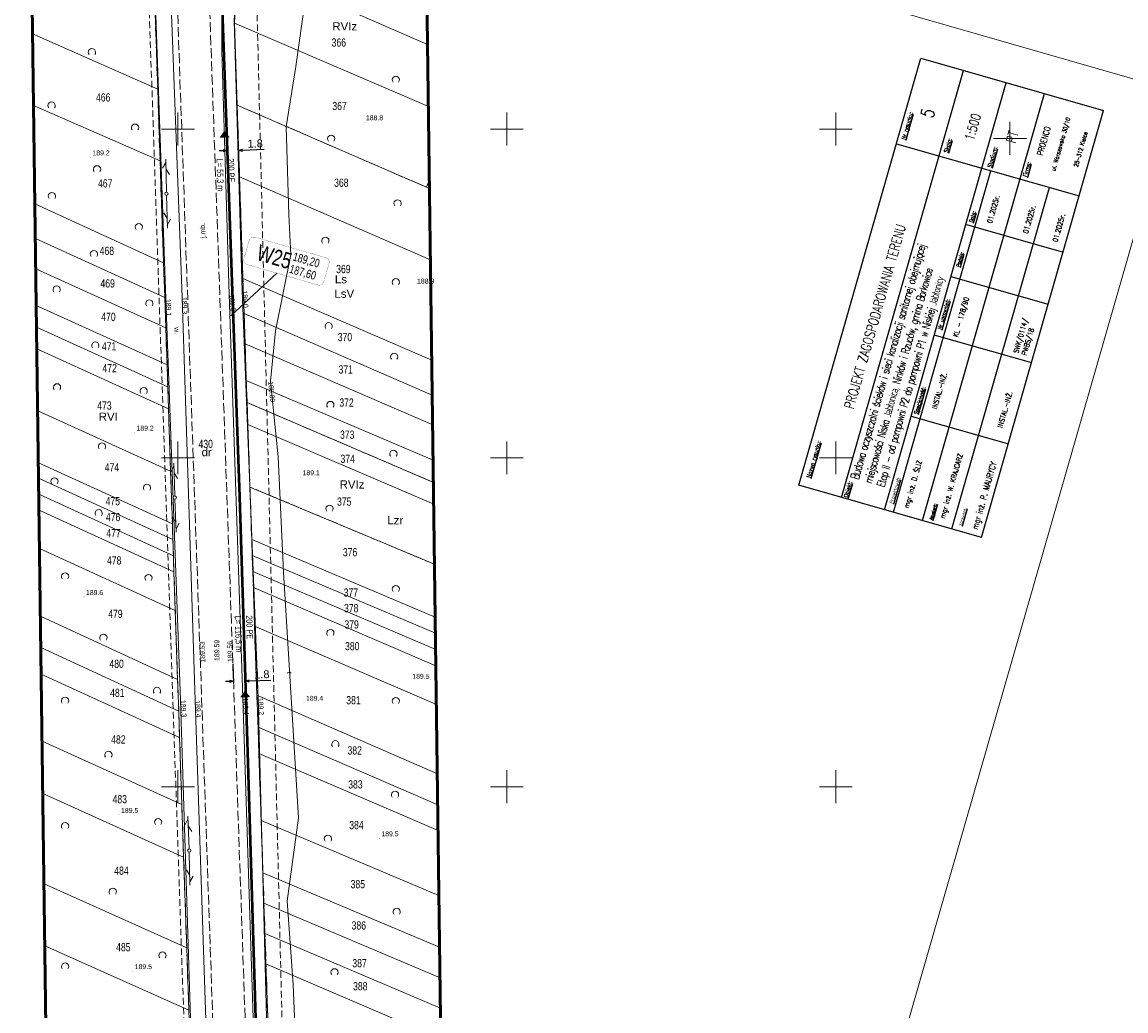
# Model space of a CAD drawing. Header units: metres. Extents: x 7482748 to 7484637, y 5684406 to 5687014.
# Tile 29 of 180: x 7483076 to 7483244, y 5685066 to 5685216. Entities that reach past the tile are written whole.
import ezdxf
from ezdxf.enums import TextEntityAlignment as Align
from ezdxf.lldxf.tags import DXFTag

# ---------------------------------------------------------------- set-up
doc = ezdxf.new("R2010")
doc.units = ezdxf.units.M
doc.header["$MEASUREMENT"] = 0
for name, pattern in [('1', [1.5, 1, -0.5]), ('KTJZ01_500', [2, 1.5, -0.5]), ('l217_500', [2, 1.5, -0.5]), ('l218_500', [1, 0.5, -0.5]), ('PTTL_500', [1.5, 1, -0.5])]:
    doc.linetypes.add(name, pattern=pattern)
for name, color, linetype, lineweight in [('.domiar', 250, 'Continuous', 9), ('.ks tłoczny', 104, 'Continuous', 50), ('_Dzialki', 7, 'Continuous', 0), ('_Dzialki_opis', 7, 'Continuous', 0), ('_Kontury', 7, 'Continuous', 0), ('_Kontury_opis', 7, 'Continuous', 0), ('_Podzial_sekcyjny_krzyze', 7, '1', 13), ('_Uzytki', 7, 'Continuous', 0), ('_Uzytki_opis', 7, 'Continuous', 0), ('_Zakres2', 7, 'Continuous', 0), ('GES__SUSM04_01P', 7, 'Continuous', 13), ('PTTL02_P', 7, 'Continuous', 13), ('RTPW01_P', 7, 'Continuous', 0), ('RTPW02_P', 7, 'Continuous', 0), ('SUPT_L_0', 30, 'Continuous', 13), ('TABELKI', 7, 'Continuous', 25)]:
    doc.layers.add(name, color=color, linetype=linetype, lineweight=lineweight)
doc.layers.add('_ramki_nieplotowane', color=7, linetype='Continuous', lineweight=0, plot=False)
doc.layers.add('GES__SUPS01_07G', color=7, linetype='Continuous', lineweight=13, true_color=0xff9100, transparency=0.25)
doc.layers.add('GES__SUPT_pT', color=7, linetype='Continuous', lineweight=13, true_color=0xff9100, transparency=0.25)
doc.layers.add('GES__SUPS01_07P', color=7, linetype='Continuous', lineweight=13, true_color=0xff9100)
doc.layers.add('GES__SUPT_pL', color=7, linetype='Continuous', lineweight=13, true_color=0xff9100)
doc.layers.add('IS_kanalizacja_sanitarna', color=7, linetype='SOLID', true_color=0x000000)
doc.layers.add('IS_Opisy_działek_Net', color=7, linetype='SOLID', true_color=0x000000)
doc.layers.add('IS_Węzeł_sieci_kanalizacyjnej_-_opisy', color=7, linetype='Continuous')
for name, color, linetype, lineweight, transparency in [('KTJZ01_O', 7, 'KTJZ01_500', 13, 0.5), ('KTJZ01_T', 7, 'Continuous', 13, 0.25), ('PTRW02_O', 7, 'Continuous', 13, 0.5), ('PTRW02_T', 7, 'Continuous', 13, 0.25), ('PTTL02_O', 7, 'PTTL_500', 13, 0.5), ('RTPW01_G', 7, 'Continuous', 13, 0.25), ('RTPW02_G', 7, 'Continuous', 13, 0.25)]:
    doc.layers.add(name, color=color, linetype=linetype, lineweight=lineweight, transparency=transparency)
doc.styles.get("Standard").update_dxf_attribs({"font": 'simplex.shx', "width": 0.75})
doc.styles.add('STYL_ARIAL', font='simplex.shx', dxfattribs={"width": 0.75, "oblique": 0.1})
doc.styles.add('Style-Arial', font='arial.ttf')
tags = doc.linetypes.add('SOLID', pattern=[10, 10, 0]).pattern_tags.tags
tags[6:7] = [DXFTag(74, 4), DXFTag(75, 0), DXFTag(340, '0'), DXFTag(46, 0.0), DXFTag(50, 0.0), DXFTag(44, 0.0), DXFTag(45, 0.0)]
tags[4:5] = [DXFTag(74, 4), DXFTag(75, 0), DXFTag(340, '0'), DXFTag(46, 0.0), DXFTag(50, 0.0), DXFTag(44, 0.0), DXFTag(45, 0.0)]
doc.dimstyles.get("Standard").update_dxf_attribs({"dimtxt": 0.18, "dimasz": 0.18, "dimexe": 0.18, "dimexo": 0.0625, "dimgap": 0.09, "dimtad": 0, "dimtih": 1, "dimtoh": 1, "dimdec": 4, "dimzin": 0, "dimdsep": 46, "dimtxsty": 'Standard', "dimcen": 0.09, "dimadec": 0, "dimazin": 0, "dimtfac": 1, "dimtdec": 4, "dimtofl": 0, "dimtmove": 0, "dimatfit": 3, "dimfxl": 0, "dimtolj": 1, "dimtzin": 0, "dimarcsym": 0})

# ---------------------------------------------------------------- blocks, each defined once
blk = doc.blocks.new('SUPS01_3')
at = {"layer": 'GES__SUPS01_07P', "linetype": 'Continuous', "lineweight": 13}
h = blk.add_hatch(color=256, dxfattribs=at)
edge = h.paths.add_edge_path()
edge.add_arc((0, 0), 0.045, 0, 360)
blk = doc.blocks.new('RTPW01')
at = {"layer": 'RTPW01_P', "linetype": 'Continuous', "lineweight": 0}
h = blk.add_hatch(color=256, dxfattribs=at)
edge = h.paths.add_edge_path()
edge.add_arc((0, 0), 0.045, 0, 360)
blk = doc.blocks.new('RTPW01_1')
at = {"layer": 'RTPW02_P', "linetype": 'Continuous', "lineweight": 0}
h = blk.add_hatch(color=256, dxfattribs=at)
edge = h.paths.add_edge_path()
edge.add_arc((0, 0), 0.045, 0, 360)
blk = doc.blocks.new('PTTL02')
at = {"layer": 'PTTL02_P', "linetype": 'Continuous', "lineweight": 13}
blk.add_arc((0, 0), 0.55, 320.48, 219.52, dxfattribs=at)
blk = doc.blocks.new('SUSM04_01_3')
at = {"layer": 'GES__SUSM04_01P', "linetype": 'Continuous', "lineweight": 13}
blk.add_circle((0, 0), 0.25, dxfattribs=at)
blk = doc.blocks.new('SUPT01_9')
at = {"layer": 'SUPT_L_0', "color": 30, "linetype": 'Continuous', "lineweight": 13}
blk.add_line((0.25, 0), (5.25, 0), dxfattribs=at)
at = {"layer": 'SUPT_L_0', "color": 30, "linetype": 'Continuous', "lineweight": 13, "flags": 128}
for points in [[(3.77, 0), (2.9, -0.5)], [(3.9, 0.5), (4.77, 0)]]:
    blk.add_lwpolyline(points, dxfattribs=at)
blk = doc.blocks.new('SUPT01_10')
at = {"layer": 'SUPT_L_0', "color": 30, "linetype": 'Continuous', "lineweight": 13}
blk.add_line((0.25, 0), (5.25, 0), dxfattribs=at)
at = {"layer": 'SUPT_L_0', "color": 30, "linetype": 'Continuous', "lineweight": 13, "flags": 128}
for points in [[(3.77, 0), (2.9, -0.5)], [(3.9, 0.5), (4.77, 0)]]:
    blk.add_lwpolyline(points, dxfattribs=at)
blk = doc.blocks.new('SUPT01_11')
at = {"layer": 'SUPT_L_0', "color": 30, "linetype": 'Continuous', "lineweight": 13}
blk.add_line((0.25, 0), (5.25, 0), dxfattribs=at)
at = {"layer": 'SUPT_L_0', "color": 30, "linetype": 'Continuous', "lineweight": 13, "flags": 128}
for points in [[(3.77, 0), (2.9, -0.5)], [(3.9, 0.5), (4.77, 0)]]:
    blk.add_lwpolyline(points, dxfattribs=at)
blk = doc.blocks.new('SUPT01_12')
at = {"layer": 'SUPT_L_0', "color": 30, "linetype": 'Continuous', "lineweight": 13}
blk.add_line((0.25, 0), (5.25, 0), dxfattribs=at)
at = {"layer": 'SUPT_L_0', "color": 30, "linetype": 'Continuous', "lineweight": 13, "flags": 128}
for points in [[(3.77, 0), (2.9, -0.5)], [(3.9, 0.5), (4.77, 0)]]:
    blk.add_lwpolyline(points, dxfattribs=at)
blk = doc.blocks.new('SUPT01_13')
at = {"layer": 'SUPT_L_0', "color": 30, "linetype": 'Continuous', "lineweight": 13}
blk.add_line((0.25, 0), (5.25, 0), dxfattribs=at)
at = {"layer": 'SUPT_L_0', "color": 30, "linetype": 'Continuous', "lineweight": 13, "flags": 128}
for points in [[(3.77, 0), (2.9, -0.5)], [(3.9, 0.5), (4.77, 0)]]:
    blk.add_lwpolyline(points, dxfattribs=at)
blk = doc.blocks.new('SUPT01_14')
at = {"layer": 'SUPT_L_0', "color": 30, "linetype": 'Continuous', "lineweight": 13}
blk.add_line((0.25, 0), (5.25, 0), dxfattribs=at)
at = {"layer": 'SUPT_L_0', "color": 30, "linetype": 'Continuous', "lineweight": 13, "flags": 128}
for points in [[(3.77, 0), (2.9, -0.5)], [(3.9, 0.5), (4.77, 0)]]:
    blk.add_lwpolyline(points, dxfattribs=at)
blk = doc.blocks.new('TerminatorOpen_0.5')
at = {"color": 0, "linetype": 'ByBlock', "lineweight": -2}
for q in [(-1, 0.25), (-1, 0), (-1, -0.25)]:
    blk.add_line((0, 0), q, dxfattribs=at)
blk = doc.blocks.new('*D511')
at = {"layer": '.domiar', "color": 0, "linetype": 'Continuous', "lineweight": -2, "transparency": 16777216}
for p, q in [((7483106.86, 5685196.7), (7483106.25, 5685196.68)), ((7483107.47, 5685196.61), (7483107.48, 5685196.43)), ((7483109.22, 5685196.67), (7483109.23, 5685196.49)), ((7483109.83, 5685196.81), (7483113.11, 5685196.92))]:
    blk.add_line(p, q, dxfattribs=at)
at = {"layer": 'Defpoints', "color": 0, "linetype": 'Continuous', "transparency": 16777216}
for p in [(7483107.46, 5685196.91), (7483109.21, 5685196.97), (7483109.22, 5685196.78)]:
    blk.add_point(p, dxfattribs=at)
at = {"layer": '.domiar', "color": 0, "linetype": 'Continuous', "lineweight": -2, "transparency": 16777216, "xscale": 0.61, "yscale": 0.61, "zscale": 0.61}
for p, rotation in [((7483107.47, 5685196.72), 1.961525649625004), ((7483109.22, 5685196.78), 181.961525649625)]:
    blk.add_blockref('TerminatorOpen_0.5', p, dxfattribs=dict(at, rotation=rotation))
at = {"layer": '.domiar', "color": 0, "linetype": 'Continuous', "transparency": 16777216, "insert": (7483111.74, 5685197.78), "char_height": 1.2, "attachment_point": 5, "rotation": 1.9615, "style": 'Style-Arial'}
blk.add_mtext('\\A1;1.8', dxfattribs=at)
blk = doc.blocks.new('*D512')
at = {"layer": '.domiar', "color": 0, "linetype": 'Continuous', "lineweight": -2, "transparency": 16777216}
for p, q in [((7483110.14, 5685118.74), (7483110.23, 5685115.79)), ((7483108.35, 5685118.68), (7483108.44, 5685115.73)), ((7483107.82, 5685116.02), (7483107.21, 5685116)), ((7483110.83, 5685116.11), (7483114.11, 5685116.21))]:
    blk.add_line(p, q, dxfattribs=at)
at = {"layer": 'Defpoints', "color": 0, "linetype": 'Continuous', "transparency": 16777216}
for p in [(7483108.34, 5685118.98), (7483110.13, 5685119.04), (7483110.22, 5685116.09)]:
    blk.add_point(p, dxfattribs=at)
at = {"layer": '.domiar', "color": 0, "linetype": 'Continuous', "lineweight": -2, "transparency": 16777216, "xscale": 0.61, "yscale": 0.61, "zscale": 0.61}
for p, rotation in [((7483108.43, 5685116.03), 1.765053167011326), ((7483110.22, 5685116.09), 181.7650531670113)]:
    blk.add_blockref('TerminatorOpen_0.5', p, dxfattribs=dict(at, rotation=rotation))
at = {"layer": '.domiar', "color": 0, "linetype": 'Continuous', "transparency": 16777216, "insert": (7483112.75, 5685117.08), "char_height": 1.2, "attachment_point": 5, "rotation": 1.7651, "style": 'Style-Arial'}
blk.add_mtext('\\A1;1.8', dxfattribs=at)

msp = doc.modelspace()

# ---------------------------------------------------------------- hatches: boundary and pattern name
at = {"layer": 'IS_kanalizacja_sanitarna', "linetype": 'Continuous', "ltscale": 0.01}
for points in [[(7483107.05625, 5685199.71767), (7483106.34115, 5685198.69242), (7483107.84026, 5685198.7441)], [(7483110.18481, 5685114.61288), (7483109.46668, 5685113.58976), (7483110.96593, 5685113.637)]]:
    msp.add_hatch(color=256, dxfattribs=at).paths.add_polyline_path(points)

# ---------------------------------------------------------------- linework, layer by layer
at = {"layer": '.ks tłoczny', "color": 111, "linetype": 'Continuous', "true_color": 0x70ffb8}
msp.add_lwpolyline([(7483111.53955, 5685245.5292), (7483106.43548, 5685226.79226), (7483107.46524, 5685196.7249), (7483109.36959, 5685144.05455), (7483110.59831, 5685103.63896), (7483111.89821, 5685061.37133), (7483113.63311, 5685012.26971), (7483114.57032, 5684988.82931), (7483102.48881, 5684987.74175)], dxfattribs=at)
at = {"layer": '_Dzialki', "color": 96, "linetype": 'Continuous', "true_color": 0x008000, "flags": 128}
for points in [[(7483109.07, 5685225.47), (7483108.57, 5685216.07)], [(7483137.95, 5685212.87), (7483109.07, 5685225.47)], [(7483096.46, 5685219.66), (7483096.92, 5685206.07)], [(7483108.57, 5685216.07), (7483108.98, 5685203.64)], [(7483138.07, 5685203.44), (7483108.57, 5685216.07)], [(7483096.92, 5685206.07), (7483077.91, 5685214.47)], [(7483096.92, 5685206.07), (7483097.28, 5685195.18)], [(7483097.28, 5685195.18), (7483078.06, 5685203.59)], [(7483109.36, 5685192.75), (7483108.98, 5685203.64)], [(7483108.98, 5685203.64), (7483138.24, 5685190.94)], [(7483097.28, 5685195.18), (7483097.81, 5685179.67)], [(7483109.87, 5685177.26), (7483109.36, 5685192.75)], [(7483138.39, 5685180.11), (7483109.36, 5685192.75)], [(7483097.81, 5685179.67), (7483078.26, 5685188.64)], [(7483098, 5685174.38), (7483078.33, 5685183.33)], [(7483097.81, 5685179.67), (7483098, 5685174.38)], [(7483098.15, 5685169.78), (7483078.39, 5685178.74)], [(7483110.05, 5685171.96), (7483109.87, 5685177.26)], [(7483138.59, 5685164.84), (7483109.87, 5685177.26)], [(7483098, 5685174.38), (7483098.15, 5685169.78)], [(7483098.34, 5685164.17), (7483078.47, 5685173.17)], [(7483110.2, 5685167.36), (7483110.05, 5685171.96)], [(7483138.66, 5685159.53), (7483110.05, 5685171.96)], [(7483098.45, 5685160.82), (7483078.51, 5685169.86)], [(7483098.15, 5685169.78), (7483098.34, 5685164.17)], [(7483098.56, 5685157.48), (7483078.55, 5685166.57)], [(7483110.39, 5685161.76), (7483110.2, 5685167.36)], [(7483138.72, 5685155.01), (7483110.2, 5685167.36)], [(7483098.34, 5685164.17), (7483098.45, 5685160.82)], [(7483098.45, 5685160.82), (7483098.56, 5685157.48)], [(7483110.5, 5685158.41), (7483110.39, 5685161.76)], [(7483138.79, 5685149.63), (7483110.39, 5685161.76)], [(7483098.56, 5685157.48), (7483098.88, 5685147.98)], [(7483110.62, 5685155.07), (7483110.5, 5685158.41)], [(7483138.84, 5685146.28), (7483110.5, 5685158.41)], [(7483098.88, 5685147.98), (7483078.68, 5685157.17)], [(7483110.94, 5685145.57), (7483110.62, 5685155.07)], [(7483138.88, 5685142.94), (7483110.62, 5685155.07)], [(7483099.15, 5685139.98), (7483078.79, 5685149.27)], [(7483098.88, 5685147.98), (7483099.15, 5685139.98)], [(7483099.24, 5685137.58), (7483078.82, 5685146.91)], [(7483111.21, 5685137.58), (7483110.94, 5685145.57)], [(7483139, 5685133.82), (7483110.94, 5685145.57)], [(7483099.31, 5685135.13), (7483078.85, 5685144.48)], [(7483099.38, 5685132.68), (7483078.88, 5685142.05)], [(7483099.15, 5685139.98), (7483099.24, 5685137.58)], [(7483099.24, 5685137.58), (7483099.31, 5685135.13)], [(7483111.29, 5685135.18), (7483111.21, 5685137.58)], [(7483139.11, 5685125.79), (7483111.21, 5685137.58)], [(7483099.6, 5685126.79), (7483078.96, 5685136.24)], [(7483099.31, 5685135.13), (7483099.38, 5685132.68)], [(7483111.37, 5685132.73), (7483111.29, 5685135.18)], [(7483139.14, 5685123.34), (7483111.29, 5685135.18)], [(7483099.38, 5685132.68), (7483099.6, 5685126.79)], [(7483111.46, 5685130.29), (7483111.37, 5685132.73)], [(7483139.18, 5685120.86), (7483111.37, 5685132.73)], [(7483111.64, 5685124.39), (7483111.46, 5685130.29)], [(7483139.21, 5685118.39), (7483111.46, 5685130.29)], [(7483099.95, 5685116.29), (7483079.1, 5685125.93)], [(7483099.6, 5685126.79), (7483099.95, 5685116.29)], [(7483112, 5685113.9), (7483111.64, 5685124.39)], [(7483139.29, 5685112.51), (7483111.64, 5685124.39)], [(7483100.12, 5685111.49), (7483079.16, 5685121.15)], [(7483100.25, 5685107.49), (7483079.22, 5685117.11)], [(7483099.95, 5685116.29), (7483100.12, 5685111.49)], [(7483112.17, 5685109.08), (7483112, 5685113.9)], [(7483139.43, 5685101.94), (7483112, 5685113.9)], [(7483100.12, 5685111.49), (7483100.25, 5685107.49)], [(7483112.3, 5685105.08), (7483112.17, 5685109.08)], [(7483139.49, 5685097.27), (7483112.17, 5685109.08)], [(7483100.25, 5685107.49), (7483100.58, 5685097.3)], [(7483100.58, 5685097.3), (7483079.35, 5685106.95)], [(7483112.64, 5685094.89), (7483112.3, 5685105.08)], [(7483139.54, 5685093.33), (7483112.3, 5685105.08)], [(7483100.86, 5685089.3), (7483079.46, 5685098.99)], [(7483100.58, 5685097.3), (7483100.86, 5685089.3)], [(7483112.91, 5685086.89), (7483112.64, 5685094.89)], [(7483139.67, 5685083.48), (7483112.64, 5685094.89)], [(7483100.86, 5685089.3), (7483101.33, 5685075.5)], [(7483113.07, 5685082.29), (7483112.91, 5685086.89)], [(7483139.78, 5685075.61), (7483112.91, 5685086.89)], [(7483101.33, 5685075.5), (7483079.64, 5685085.25)], [(7483113.22, 5685077.69), (7483113.07, 5685082.29)], [(7483139.84, 5685070.96), (7483113.07, 5685082.29)], [(7483113.38, 5685073.1), (7483113.22, 5685077.69)], [(7483139.9, 5685066.32), (7483113.22, 5685077.69)], [(7483101.65, 5685066.01), (7483079.77, 5685075.8)], [(7483101.33, 5685075.5), (7483101.65, 5685066.01)], [(7483113.69, 5685063.6), (7483113.38, 5685073.1)], [(7483139.97, 5685061.68), (7483113.38, 5685073.1)], [(7483101.65, 5685066.01), (7483102.21, 5685049.31)]]:
    msp.add_lwpolyline(points, dxfattribs=at)
at = {"layer": '_Kontury', "color": 96, "linetype": 'l217_500', "true_color": 0x008000, "flags": 128}
for points in [[(7483109.07, 5685225.47), (7483108.57, 5685216.07)], [(7483096.92, 5685206.07), (7483096.46, 5685219.66)], [(7483108.57, 5685216.07), (7483108.98, 5685203.64)], [(7483097.28, 5685195.18), (7483096.92, 5685206.07)], [(7483137.77, 5685191.15), (7483108.98, 5685203.64)], [(7483108.98, 5685203.64), (7483109.08, 5685200.82)], [(7483109.08, 5685200.82), (7483109.36, 5685192.75)], [(7483097.81, 5685179.67), (7483097.28, 5685195.18)], [(7483109.36, 5685192.75), (7483109.87, 5685177.26)], [(7483138.22, 5685192.35), (7483137.77, 5685191.15)], [(7483098, 5685174.38), (7483097.81, 5685179.67)], [(7483109.87, 5685177.26), (7483110.05, 5685171.96)], [(7483098.15, 5685169.78), (7483098, 5685174.38)], [(7483110.05, 5685171.96), (7483110.2, 5685167.36)], [(7483098.34, 5685164.17), (7483098.15, 5685169.78)], [(7483110.2, 5685167.36), (7483110.39, 5685161.76)], [(7483098.45, 5685160.82), (7483098.34, 5685164.17)], [(7483098.56, 5685157.48), (7483098.45, 5685160.82)], [(7483110.39, 5685161.76), (7483110.5, 5685158.41)], [(7483098.88, 5685147.98), (7483098.56, 5685157.48)], [(7483110.5, 5685158.41), (7483110.62, 5685155.07)], [(7483110.5, 5685158.41), (7483138.84, 5685146.28)], [(7483110.62, 5685155.07), (7483110.94, 5685145.57)], [(7483099.15, 5685139.98), (7483098.88, 5685147.98)], [(7483110.94, 5685145.57), (7483111.21, 5685137.58)], [(7483139, 5685133.82), (7483110.94, 5685145.57)], [(7483099.24, 5685137.58), (7483099.15, 5685139.98)], [(7483099.31, 5685135.13), (7483099.24, 5685137.58)], [(7483111.21, 5685137.58), (7483111.29, 5685135.18)], [(7483099.38, 5685132.68), (7483099.31, 5685135.13)], [(7483111.29, 5685135.18), (7483111.37, 5685132.73)], [(7483099.6, 5685126.79), (7483099.38, 5685132.68)], [(7483111.37, 5685132.73), (7483111.46, 5685130.29)], [(7483111.46, 5685130.29), (7483111.64, 5685124.39)], [(7483099.95, 5685116.29), (7483099.6, 5685126.79)], [(7483111.64, 5685124.39), (7483112, 5685113.9)], [(7483100.12, 5685111.49), (7483099.95, 5685116.29)], [(7483112, 5685113.9), (7483112.17, 5685109.08)], [(7483100.25, 5685107.49), (7483100.12, 5685111.49)], [(7483112.17, 5685109.08), (7483112.3, 5685105.08)], [(7483100.58, 5685097.3), (7483100.25, 5685107.49)], [(7483112.3, 5685105.08), (7483112.35, 5685103.79)], [(7483112.35, 5685103.79), (7483112.64, 5685094.89)], [(7483100.86, 5685089.3), (7483100.58, 5685097.3)], [(7483112.64, 5685094.89), (7483112.91, 5685086.89)], [(7483101.33, 5685075.5), (7483100.86, 5685089.3)], [(7483112.91, 5685086.89), (7483113.07, 5685082.29)], [(7483113.07, 5685082.29), (7483113.22, 5685077.69)], [(7483113.22, 5685077.69), (7483113.38, 5685073.1)], [(7483101.65, 5685066.01), (7483101.33, 5685075.5)], [(7483113.38, 5685073.1), (7483113.69, 5685063.6)], [(7483102.21, 5685049.31), (7483101.65, 5685066.01)]]:
    msp.add_lwpolyline(points, dxfattribs=at)
at = {"layer": '_Podzial_sekcyjny_krzyze', "linetype": 'Continuous'}
for p, q in [((7483100, 5685197.5), (7483100, 5685202.5)), ((7483150, 5685197.5), (7483150, 5685202.5)), ((7483200, 5685197.5), (7483200, 5685202.5)), ((7483226.47917, 5685196.08343), (7483226.47917, 5685201.08343)), ((7483097.5, 5685200), (7483102.5, 5685200)), ((7483147.5, 5685200), (7483152.5, 5685200)), ((7483197.5, 5685200), (7483202.5, 5685200)), ((7483223.97917, 5685198.58343), (7483228.97917, 5685198.58343)), ((7483100, 5685147.5), (7483100, 5685152.5)), ((7483150, 5685147.5), (7483150, 5685152.5)), ((7483200, 5685147.5), (7483200, 5685152.5)), ((7483097.5, 5685150), (7483102.5, 5685150)), ((7483147.5, 5685150), (7483152.5, 5685150)), ((7483197.5, 5685150), (7483202.5, 5685150)), ((7483100, 5685097.5), (7483100, 5685102.5)), ((7483150, 5685097.5), (7483150, 5685102.5)), ((7483200, 5685097.5), (7483200, 5685102.5)), ((7483097.5, 5685100), (7483102.5, 5685100)), ((7483147.5, 5685100), (7483152.5, 5685100)), ((7483197.5, 5685100), (7483202.5, 5685100))]:
    msp.add_line(p, q, dxfattribs=at)
at = {"layer": '_ramki_nieplotowane', "color": 3, "linetype": 'Continuous', "lineweight": 0, "flags": 128}
for points in [[(7482977.55, 5685284.54), (7483263.01, 5685202.51), (7483379.14, 5685606.66), (7483093.69, 5685688.69), (7482977.55, 5685284.54)], [(7482859.59, 5684916.76), (7483145.04, 5684834.73), (7483261.18, 5685238.87), (7482975.72, 5685320.9), (7482859.59, 5684916.76)]]:
    msp.add_lwpolyline(points, close=True, dxfattribs=at)
at = {"layer": '_Uzytki', "color": 96, "linetype": 'l218_500', "true_color": 0x008000, "flags": 128}
for points in [[(7483109.07, 5685225.47), (7483108.57, 5685216.07)], [(7483096.92, 5685206.07), (7483096.46, 5685219.66)], [(7483108.57, 5685216.07), (7483108.98, 5685203.64)], [(7483097.28, 5685195.18), (7483096.92, 5685206.07)], [(7483108.98, 5685203.64), (7483137.77, 5685191.15)], [(7483108.98, 5685203.64), (7483109.36, 5685192.75)], [(7483097.81, 5685179.67), (7483097.28, 5685195.18)], [(7483109.36, 5685192.75), (7483109.87, 5685177.26)], [(7483137.77, 5685191.15), (7483138.22, 5685192.35)], [(7483098, 5685174.38), (7483097.81, 5685179.67)], [(7483109.87, 5685177.26), (7483110.05, 5685171.96)], [(7483098.15, 5685169.78), (7483098, 5685174.38)], [(7483110.05, 5685171.96), (7483110.2, 5685167.36)], [(7483098.34, 5685164.17), (7483098.15, 5685169.78)], [(7483110.2, 5685167.36), (7483110.39, 5685161.76)], [(7483098.45, 5685160.82), (7483098.34, 5685164.17)], [(7483098.56, 5685157.48), (7483098.45, 5685160.82)], [(7483110.39, 5685161.76), (7483110.5, 5685158.41)], [(7483098.88, 5685147.98), (7483098.56, 5685157.48)], [(7483110.5, 5685158.41), (7483110.62, 5685155.07)], [(7483138.84, 5685146.28), (7483110.5, 5685158.41)], [(7483110.62, 5685155.07), (7483110.94, 5685145.57)], [(7483099.15, 5685139.98), (7483098.88, 5685147.98)], [(7483110.94, 5685145.57), (7483111.21, 5685137.58)], [(7483110.94, 5685145.57), (7483139, 5685133.82)], [(7483099.24, 5685137.58), (7483099.15, 5685139.98)], [(7483099.31, 5685135.13), (7483099.24, 5685137.58)], [(7483111.21, 5685137.58), (7483111.29, 5685135.18)], [(7483099.38, 5685132.68), (7483099.31, 5685135.13)], [(7483111.29, 5685135.18), (7483111.37, 5685132.73)], [(7483099.6, 5685126.79), (7483099.38, 5685132.68)], [(7483111.37, 5685132.73), (7483111.46, 5685130.29)], [(7483111.46, 5685130.29), (7483111.64, 5685124.39)], [(7483099.95, 5685116.29), (7483099.6, 5685126.79)], [(7483111.64, 5685124.39), (7483112, 5685113.9)], [(7483100.12, 5685111.49), (7483099.95, 5685116.29)], [(7483112, 5685113.9), (7483112.17, 5685109.08)], [(7483100.25, 5685107.49), (7483100.12, 5685111.49)], [(7483112.17, 5685109.08), (7483112.3, 5685105.08)], [(7483100.58, 5685097.3), (7483100.25, 5685107.49)], [(7483112.3, 5685105.08), (7483112.35, 5685103.79)], [(7483112.35, 5685103.79), (7483112.64, 5685094.89)], [(7483100.86, 5685089.3), (7483100.58, 5685097.3)], [(7483112.64, 5685094.89), (7483112.91, 5685086.89)], [(7483101.33, 5685075.5), (7483100.86, 5685089.3)], [(7483112.91, 5685086.89), (7483113.07, 5685082.29)], [(7483113.07, 5685082.29), (7483113.22, 5685077.69)], [(7483113.22, 5685077.69), (7483113.38, 5685073.1)], [(7483101.65, 5685066.01), (7483101.33, 5685075.5)], [(7483113.38, 5685073.1), (7483113.69, 5685063.6)], [(7483102.21, 5685049.31), (7483101.65, 5685066.01)]]:
    msp.add_lwpolyline(points, dxfattribs=at)
at = {"layer": '_Zakres2', "color": 250, "linetype": 'Continuous', "lineweight": 53, "flags": 128}
for points in [[(7482829.67654, 5684768.25134), (7482942.87, 5684811.32), (7482955.9, 5684816.87), (7482934.26, 5684841.74), (7482940.7, 5684859.12), (7482955.35, 5684902.48), (7482970.59, 5684932.56), (7483043.25, 5684948.38), (7483080.44, 5685025.6), (7483077.4, 5685252.91), (7483077.77, 5685257.98), (7483079.94, 5685265.4), (7483148.95, 5685430.02)], [(7483207.76, 5685405.15), (7483137.49, 5685247.19), (7483140.53, 5685019.34), (7483139.99, 5685013.26), (7483137.56, 5685005.92), (7483096.93, 5684921.54), (7483096.11, 5684919.96), (7483039.08, 5684817.62)]]:
    msp.add_lwpolyline(points, dxfattribs=at)
at = {"layer": 'GES__SUPT_pL', "linetype": 'Continuous', "lineweight": 13, "flags": 128}
msp.add_lwpolyline([(7483117.97, 5685058.87), (7483117.51, 5685069.93), (7483116.62, 5685082.61), (7483118.3, 5685095.28), (7483116.03, 5685132.64), (7483115.21, 5685150.14), (7483114.82, 5685154.18), (7483114.09, 5685161.65), (7483114.83, 5685169.3), (7483117.18, 5685180.89), (7483116.85, 5685186.95), (7483116.45, 5685200.31), (7483117.93, 5685209.52), (7483119.8, 5685222.9), (7483124.51, 5685248.86), (7483139.17, 5685286.69), (7483148.69, 5685312.88), (7483161.1, 5685348.44)], dxfattribs=at)
at = {"layer": 'IS_kanalizacja_sanitarna', "linetype": 'Continuous', "ltscale": 0.01, "const_width": 0.02}
for points in [[(7483107.05625, 5685199.71767), (7483106.34115, 5685198.69242), (7483107.84026, 5685198.7441), (7483107.05625, 5685199.71767)], [(7483110.18481, 5685114.61288), (7483109.46668, 5685113.58976), (7483110.96593, 5685113.637), (7483110.18481, 5685114.61288)]]:
    msp.add_lwpolyline(points, dxfattribs=at)
at = {"layer": 'IS_Węzeł_sieci_kanalizacyjnej_-_opisy', "color": 18, "linetype": 'SOLID', "ltscale": 0.01, "true_color": 0x000000, "const_width": 0.03}
msp.add_lwpolyline([(7483110.51627, 5685179.38893), (7483121.26948, 5685176.29301, 0.414214), (7483122.16057, 5685176.78571), (7483122.95738, 5685179.55329, 0.414214), (7483122.46468, 5685180.44439), (7483111.71148, 5685183.5403, 0.414214), (7483110.82038, 5685183.04761), (7483110.02358, 5685180.28003, 0.414214), (7483110.51627, 5685179.38893)], format="xyb", dxfattribs=at)
at = {"layer": 'IS_Węzeł_sieci_kanalizacyjnej_-_opisy', "color": 18, "linetype": 'SOLID', "ltscale": 0.01, "true_color": 0x000000}
msp.add_lwpolyline([(7483115.04282, 5685178.08571), (7483108.02555, 5685171.60193)], dxfattribs=at)
at = {"layer": 'KTJZ01_O', "linetype": 'KTJZ01_500', "lineweight": 13, "flags": 128}
for points in [[(7483221.07, 5685563.87), (7483222.18, 5685542.46), (7483221.53, 5685535.26), (7483216.87, 5685514.67), (7483204.85, 5685486.19), (7483191.59, 5685454.78), (7483151.63, 5685358.17), (7483113.66, 5685267.56), (7483106.87, 5685251.95), (7483101.26, 5685234.59), (7483099.86, 5685220.3), (7483103.41, 5685118.86), (7483107.96, 5684987.3)], [(7483113.97, 5684956.93), (7483112.85, 5684988.18), (7483108.34, 5685118.98), (7483104.76, 5685219.9), (7483106.05, 5685233.41), (7483111.87, 5685250.71), (7483118.32, 5685265.73), (7483156.33, 5685356.56), (7483196.51, 5685453.56), (7483209.55, 5685484.36), (7483221.55, 5685513.06), (7483221.82, 5685513.58), (7483222.2, 5685514.44), (7483222.44, 5685514.98)]]:
    msp.add_lwpolyline(points, dxfattribs=at)
at = {"layer": 'PTRW02_O', "linetype": 'Continuous', "lineweight": 13, "flags": 128}
msp.add_lwpolyline([(7483117.58, 5684964.42), (7483116.03, 5684999.53), (7483113.68, 5685057.2), (7483112.17, 5685113.49), (7483109.78, 5685175.41), (7483108.52, 5685216.44), (7483109.26, 5685229.12), (7483113.1, 5685244.94), (7483138.84, 5685305.16), (7483136.91, 5685307.23), (7483110.77, 5685245.57), (7483106.65, 5685229.19), (7483106.65, 5685211.85), (7483107.79, 5685174.86), (7483109.86, 5685113.53), (7483111.61, 5685058.54), (7483113.78, 5684998.61), (7483115.27, 5684959.63)], dxfattribs=at)
msp.add_lwpolyline([(7483123.21, 5685293.16), (7483120.94, 5685293.92), (7483102.96, 5685251.33), (7483096.2, 5685230.17), (7483098.16, 5685174.16), (7483100.39, 5685113.17), (7483102.12, 5685058.32), (7483103.87, 5685023.41), (7483104.49, 5684986.77), (7483106.47, 5684987.27), (7483105.73, 5685024.81), (7483104.45, 5685058.5), (7483102.6, 5685113.13), (7483100.62, 5685174.46), (7483098.55, 5685229.65), (7483105.23, 5685250.6), (7483123.21, 5685293.16)], close=True, dxfattribs=at)
at = {"layer": 'PTTL02_O', "linetype": 'PTTL_500', "lineweight": 13, "flags": 128}
for points in [[(7483089.33, 5684970.52), (7483086.07, 5684986.89), (7483102.79, 5685004.22), (7483100.89, 5685064.81), (7483096.55, 5685191.25), (7483095.18, 5685231.51), (7483118.7, 5685291.89), (7483120.94, 5685293.92), (7483123.21, 5685293.16), (7483153.03, 5685363.66), (7483173.01, 5685415.81), (7483148.27, 5685428.4)], [(7483206.01, 5685401.21), (7483187.02, 5685414.81), (7483116.09, 5685244.65), (7483111.77, 5685228), (7483118.26, 5684965.85)]]:
    msp.add_lwpolyline(points, dxfattribs=at)
at = {"layer": 'TABELKI'}
for p, q in [((7483194.38732, 5685145.82927), (7483212.91934, 5685210.74786)), ((7483212.91934, 5685210.74786), (7483240.70328, 5685202.8165)), ((7483200.88452, 5685143.97455), (7483219.41655, 5685208.89313)), ((7483207.38172, 5685142.11982), (7483225.91375, 5685207.03841)), ((7483213.20049, 5685140.45876), (7483231.73251, 5685205.37735)), ((7483222.17125, 5685137.89792), (7483240.70328, 5685202.8165)), ((7483209.21271, 5685197.76334), (7483236.99664, 5685189.83198)), ((7483208.7458, 5685141.73042), (7483223.57119, 5685193.66449)), ((7483217.65636, 5685139.19123), (7483232.48175, 5685191.1253)), ((7483219.84466, 5685185.4927), (7483234.55927, 5685181.29374)), ((7483217.50276, 5685177.57431), (7483232.2927, 5685173.35385)), ((7483214.89419, 5685168.72173), (7483229.75946, 5685164.47978)), ((7483211.44002, 5685156.33623), (7483226.22997, 5685152.11579)), ((7483222.17125, 5685137.89792), (7483194.38732, 5685145.82927))]:
    msp.add_line(p, q, dxfattribs=at)

# ---------------------------------------------------------------- block references
at = {"layer": 'GES__SUPS01_07P', "linetype": 'Continuous', "lineweight": 13}
msp.add_blockref('SUPS01_3', (7483114.09, 5685161.65), dxfattribs=at)
at = {"layer": 'GES__SUSM04_01P', "linetype": 'Continuous', "lineweight": 13, "rotation": 270}
for p in [(7483098.25, 5685190.16), (7483099.52, 5685143.97), (7483101.71, 5685090.29)]:
    msp.add_blockref('SUSM04_01_3', p, dxfattribs=at)
at = {"layer": 'PTTL02_P', "linetype": 'Continuous', "lineweight": 13}
for p in [(7483086.92, 5685211.67), (7483133.12, 5685207.47), (7483080.79, 5685203.56), (7483093.48, 5685200.21), (7483123.29, 5685198.51), (7483087.71, 5685193.87), (7483080.84, 5685189.8), (7483133.38, 5685188.68), (7483094.05, 5685185.08), (7483122.41, 5685183), (7483087.22, 5685180.99), (7483081.56, 5685175.6), (7483133.12, 5685176.7), (7483095.65, 5685173.49), (7483122.91, 5685170.02), (7483087.44, 5685167.08), (7483132.87, 5685165.35), (7483081.62, 5685160.73), (7483094.79, 5685160.16), (7483123.17, 5685158.04), (7483088.45, 5685151.73), (7483132.75, 5685150.6), (7483081.23, 5685146.41), (7483095.29, 5685145.46), (7483123.04, 5685142.27), (7483087.95, 5685141.59), (7483082.84, 5685131.97), (7483095.52, 5685131.72), (7483133.12, 5685130.04), (7483123.17, 5685123.36), (7483088.67, 5685122.64), (7483096.81, 5685114.57), (7483082.84, 5685113.06), (7483133.12, 5685113.02), (7483123.92, 5685106.46), (7483089.43, 5685104.84), (7483133, 5685098.77), (7483082.84, 5685094.02), (7483096.99, 5685094.61), (7483122.79, 5685092.09), (7483090.09, 5685084.04), (7483133.25, 5685080.99), (7483097.65, 5685074.33), (7483082.84, 5685072.66), (7483123.8, 5685071.78)]:
    msp.add_blockref('PTTL02', p, dxfattribs=at)
at = {"layer": 'RTPW01_P', "linetype": 'Continuous', "lineweight": 0}
for p in [(7483128.27, 5685201.03), (7483086.7, 5685195.69), (7483136.34, 5685176.5), (7483098.16, 5685174.16), (7483100.62, 5685174.46), (7483107.79, 5685174.86), (7483109.78, 5685175.41), (7483093.4, 5685153.84), (7483118.64, 5685147.06), (7483085.71, 5685128.85), (7483138.37, 5685116.3), (7483100.39, 5685113.17), (7483102.6, 5685113.13), (7483109.86, 5685113.53), (7483112.17, 5685113.49), (7483119.16, 5685112.77), (7483091.05, 5685095.72), (7483130.62, 5685092.17), (7483093.13, 5685071.97)]:
    msp.add_blockref('RTPW01', p, dxfattribs=at)
at = {"layer": 'RTPW02_P', "linetype": 'Continuous', "lineweight": 0}
for p in [(7483103.41, 5685118.86), (7483105.93, 5685119.13), (7483108.34, 5685118.98)]:
    msp.add_blockref('RTPW01_1', p, dxfattribs=at)
at = {"layer": 'SUPT_L_0', "color": 30, "linetype": 'Continuous', "lineweight": 13}
for name, p, rotation in [('SUPT01_14', (7483098.25, 5685190.16), 91.14000000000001), ('SUPT01_13', (7483098.25, 5685190.16), 271.57), ('SUPT01_12', (7483099.52, 5685143.97), 91.57), ('SUPT01_11', (7483099.52, 5685143.97), 272.34), ('SUPT01_10', (7483101.71, 5685090.29), 92.34), ('SUPT01_9', (7483101.71, 5685090.29), 271.26)]:
    msp.add_blockref(name, p, dxfattribs=dict(at, rotation=rotation))

# ---------------------------------------------------------------- texts
at = {"layer": '_Dzialki_opis', "color": 96, "true_color": 0x008000, "char_height": 1.25, "attachment_point": 7, "line_spacing_factor": 0.6, "style": 'STYL_ARIAL'}
for s, insert in [('\\fArial|b0|i0|c238238|p39;366', (7483123.36, 5685212.51)), ('\\fArial|b0|i0|c238238|p39;466', (7483087.54, 5685204.16)), ('\\fArial|b0|i0|c238238|p39;367', (7483123.47, 5685202.86)), ('\\fArial|b0|i0|c238238|p39;467', (7483087.85, 5685191.1)), ('\\fArial|b0|i0|c238238|p39;368', (7483123.74, 5685191.19)), ('\\fArial|b0|i0|c238238|p39;468', (7483088.1, 5685180.84)), ('\\fArial|b0|i0|c238238|p39;369', (7483124.05, 5685178.07)), ('\\fArial|b0|i0|c238238|p39;469', (7483088.22, 5685175.89)), ('\\fArial|b0|i0|c238238|p39;470', (7483088.34, 5685170.8)), ('\\fArial|b0|i0|c238238|p39;471', (7483088.44, 5685166.34)), ('\\fArial|b0|i0|c238238|p39;370', (7483124.29, 5685167.73)), ('\\fArial|b0|i0|c238238|p39;472', (7483088.52, 5685163.02)), ('\\fArial|b0|i0|c238238|p39;371', (7483124.41, 5685162.8)), ('\\fArial|b0|i0|c238238|p39;372', (7483124.53, 5685157.77)), ('\\fArial|b0|i0|c238238|p39;473', (7483087.73, 5685157.32)), ('\\fArial|b0|i0|c238238|p39;373', (7483124.63, 5685152.89)), ('\\fArial|b0|i0|c238238|p39;430', (7483103.12, 5685151.48)), ('\\fArial|b0|i0|c238238|p39;474', (7483088.87, 5685147.94)), ('\\fArial|b0|i0|c238238|p39;374', (7483124.71, 5685149.21)), ('\\fArial|b0|i0|c238238|p39;475', (7483089, 5685142.77)), ('\\fArial|b0|i0|c238238|p39;375', (7483124.18, 5685142.71)), ('\\fArial|b0|i0|c238238|p39;476', (7483089.05, 5685140.36)), ('\\fArial|b0|i0|c238238|p39;477', (7483089.11, 5685137.92)), ('\\fArial|b0|i0|c238238|p39;376', (7483125.07, 5685135.02)), ('\\fArial|b0|i0|c238238|p39;478', (7483089.21, 5685133.77)), ('\\fArial|b0|i0|c238238|p39;377', (7483125.19, 5685128.88)), ('\\fArial|b0|i0|c238238|p39;378', (7483125.24, 5685126.51)), ('\\fArial|b0|i0|c238238|p39;479', (7483089.4, 5685125.64)), ('\\fArial|b0|i0|c238238|p39;379', (7483125.3, 5685124.04)), ('\\fArial|b0|i0|c238238|p39;380', (7483125.4, 5685120.73)), ('\\fArial|b0|i0|c238238|p39;480', (7483089.58, 5685118.05)), ('\\fArial|b0|i0|c238238|p39;481', (7483089.69, 5685113.64)), ('\\fArial|b0|i0|c238238|p39;381', (7483125.59, 5685112.52)), ('\\fArial|b0|i0|c238238|p39;482', (7483089.85, 5685106.55)), ('\\fArial|b0|i0|c238238|p39;382', (7483125.77, 5685104.88)), ('\\fArial|b0|i0|c238238|p39;383', (7483125.88, 5685099.72)), ('\\fArial|b0|i0|c238238|p39;483', (7483090.06, 5685097.47)), ('\\fArial|b0|i0|c238238|p39;384', (7483126.04, 5685093.53)), ('\\fArial|b0|i0|c238238|p39;484', (7483090.32, 5685086.6)), ('\\fArial|b0|i0|c238238|p39;385', (7483126.25, 5685084.55)), ('\\fArial|b0|i0|c238238|p39;386', (7483126.4, 5685078.27)), ('\\fArial|b0|i0|c238238|p39;485', (7483090.6, 5685074.97)), ('\\fArial|b0|i0|c238238|p39;387', (7483126.51, 5685072.53)), ('\\fArial|b0|i0|c238238|p39;388', (7483126.62, 5685069.03))]:
    msp.add_mtext(s, dxfattribs=dict(at, insert=insert))
at = {"layer": '_Kontury_opis', "color": 96, "linetype": 'Continuous', "lineweight": 13, "true_color": 0x008000, "style": 'Style-Arial'}
for s, p in [('RVIz', (7483123.46, 5685214.99)), ('LsV', (7483123.78, 5685174.34)), ('RVI', (7483087.95, 5685155.64)), ('RVIz', (7483124.57, 5685145.34))]:
    msp.add_text(s, height=1.25, dxfattribs=at).set_placement(p)
at = {"layer": '_Uzytki_opis', "color": 96, "linetype": 'Continuous', "lineweight": 13, "true_color": 0x008000, "style": 'Style-Arial'}
for s, p in [('Ls', (7483123.85, 5685176.53)), ('dr', (7483103.59, 5685150.25)), ('Lzr', (7483131.82, 5685139.89))]:
    msp.add_text(s, height=1.25, dxfattribs=at).set_placement(p)
at = {"layer": 'GES__SUPS01_07G', "linetype": 'Continuous', "lineweight": 13, "style": 'Style-Arial'}
msp.add_text('188.00', height=0.75, rotation=275.65, dxfattribs=at).set_placement((7483114.09, 5685161.65), align=Align.MIDDLE_LEFT)
at = {"layer": 'GES__SUPT_pT', "linetype": 'Continuous', "lineweight": 13, "style": 'Style-Arial'}
msp.add_text('t', height=0.75, rotation=273.48, dxfattribs=at).set_placement((7483116.96, 5685117.35), align=Align.MIDDLE_CENTER)
at = {"layer": 'IS_Opisy_działek_Net', "linetype": 'Continuous', "ltscale": 0.01, "char_height": 0.9648}
for s, insert, attachment_point, rotation in [('\\fArial|b0|i0;L= 55,3 m', (7483106.81604, 5685195.48796), 1, 271.9385491), ('{\\fArial|b0|i0|c238|p34;200 PE}', (7483107.53563, 5685195.51232), 7, 271.9385491), ('\\fArial|b0|i0;L= 116,5 m', (7483109.59889, 5685126.02758), 1, 271.8385491), ('{\\fArial|b0|i0|c238|p34;200 PE}', (7483110.31852, 5685126.05068), 7, 271.8385491)]:
    msp.add_mtext(s, dxfattribs=dict(at, insert=insert, attachment_point=attachment_point, rotation=rotation))
at = {"layer": 'IS_Węzeł_sieci_kanalizacyjnej_-_opisy', "color": 18, "linetype": 'SOLID', "ltscale": 0.01, "true_color": 0x000000, "rotation": 343.9385491}
for s, insert, char_height, attachment_point in [('\\fArial|b0|i0;W25', (7483116.84527, 5685178.63695), 2.448, 9), ('\\fArial|b0|i0;189,20', (7483117.28864, 5685179.81548), 1.2888, 7), ('\\fArial|b0|i0;187,60', (7483117.1751, 5685179.4211), 1.2888, 1)]:
    msp.add_mtext(s, dxfattribs=dict(at, insert=insert, char_height=char_height, attachment_point=attachment_point))
at = {"layer": 'KTJZ01_T', "linetype": 'Continuous', "lineweight": 13, "style": 'Style-Arial'}
msp.add_text('j.mb.', height=0.75, rotation=92.55, dxfattribs=at).set_placement((7483104.18, 5685183.45))
at = {"layer": 'PTRW02_T', "linetype": 'Continuous', "lineweight": 13, "style": 'Style-Arial'}
msp.add_text('w.', height=0.75, rotation=272.91, dxfattribs=at).set_placement((7483099.84, 5685169.35), align=Align.MIDDLE_CENTER)
at = {"layer": 'RTPW01_G', "linetype": 'Continuous', "lineweight": 13, "style": 'Style-Arial'}
for s, p in [('188.8', (7483128.57, 5685201.33)), ('189.2', (7483087, 5685195.99)), ('188.9', (7483136.34, 5685176.5)), ('189.2', (7483093.7, 5685154.14)), ('189.1', (7483118.94, 5685147.36)), ('189.6', (7483086.01, 5685129.15)), ('189.5', (7483135.62, 5685116.41)), ('189.4', (7483119.46, 5685113.07)), ('189.5', (7483091.35, 5685096.02)), ('189.5', (7483130.92, 5685092.47)), ('189.5', (7483093.43, 5685072.27))]:
    msp.add_text(s, height=0.75, dxfattribs=at).set_placement(p)
for s, rotation, p in [('189.3', 270.49, (7483100.62, 5685174.46)), ('189.2', 275.5, (7483107.79, 5685174.86)), ('189.0', 273.95, (7483109.78, 5685175.41)), ('189.1', 272.18, (7483098.16, 5685174.16)), ('189.3', 273.83, (7483100.39, 5685113.17)), ('189.4', 273.84, (7483102.6, 5685113.13)), ('189.4', 273.03, (7483109.86, 5685113.53)), ('189.2', 273.55, (7483112.17, 5685113.49))]:
    msp.add_text(s, height=0.75, rotation=rotation, dxfattribs=at).set_placement(p)
at = {"layer": 'RTPW02_G', "linetype": 'Continuous', "lineweight": 13, "style": 'Style-Arial'}
msp.add_text('189.59', height=0.75, rotation=90.52, dxfattribs=at).set_placement((7483105.93, 5685119.13), align=Align.MIDDLE_LEFT)
msp.add_text('189.53', height=0.75, rotation=92, dxfattribs=at).set_placement((7483103.41, 5685118.86), align=Align.TOP_LEFT)
msp.add_text('189.56', height=0.75, rotation=92.03, dxfattribs=at).set_placement((7483108.34, 5685118.98))
at = {"layer": 'TABELKI', "attachment_point": 1, "rotation": 74.0677764}
for s, insert, char_height, width in [('{\\Fsimplex.shx|c238;\\LNr rysunku\\l:}', (7483209.95181, 5685198.51201), 0.63882, 25.6425568), ('{\\Fsimplex.shx|c238;ul. Warszawska 30/10}', (7483232.73037, 5685193.75024), 0.63063, 17.7525393), ('{\\Fsimplex.shx|c238;25-312 Kielce}', (7483236.17241, 5685194.35659), 0.63063, 17.7525393), ('{\\Fsimplex.shx|c238;\\LSkala\\l:}', (7483216.4324, 5685196.52943), 0.63882, 25.6425568), ('{\\Fsimplex.shx|c238;\\LStadium\\l:}', (7483223.05837, 5685194.25443), 0.63882, 25.6425568), ('{\\Fsimplex.shx|c238;\\LFirma\\l:}', (7483228.43844, 5685192.82812), 0.63882, 25.6425568), ('{\\Fsimplex.shx|c238;\\LData\\l:}', (7483220.25768, 5685185.89102), 0.58968, 23.6700524), ('{\\Fsimplex.shx|c238;\\LPodpis\\l:}', (7483218.3147, 5685179.1375), 0.54054, 23.6700524), ('{\\Fsimplex.shx|c238;\\LNr uprawnień\\l:}', (7483215.47425, 5685169.63217), 0.58968, 23.6700524), ('{\\Fsimplex.shx|c238;\\LSpecjalność\\l:}', (7483211.90579, 5685156.77296), 0.58968, 23.6700524), ('{\\Fsimplex.shx|c238;\\LNazwa rysunku\\l:}', (7483195.53495, 5685147.07945), 0.63882, 25.6425568), ('{\\Fsimplex.shx|c238;\\LProjektował\\l:}', (7483208.14139, 5685143.15225), 0.58968, 23.6700524), ('{\\Fsimplex.shx|c238;\\LObiekt\\l:}', (7483201.21435, 5685144.09315), 0.63882, 25.6425568), ('{\\fsimplex.shx|b0|i0|c238|p0;\\LAsystent:}', (7483214.22313, 5685140.65163), 0.4914, 19.7250437), ('{\\fsimplex.shx|b0|i0|c238|p0;\\LSprawdził:}', (7483218.69074, 5685139.76241), 0.4914, 19.7250437)]:
    msp.add_mtext(s, dxfattribs=dict(at, insert=insert, char_height=char_height, width=width))
at = {"layer": 'TABELKI', "lineweight": 25, "attachment_point": 1, "rotation": 74.0677764}
for s, insert, char_height, width in [('5', (7483212.81541, 5685202.0794), 2, 35.5050786), ('{\\fsimplex.shx|b0|i0|c238|p0;1:500}', (7483219.55856, 5685198.51033), 1.43325, 35.5050786), ('\\pt40.947;{\\T0.85;Budo\\H0.92308x;wa oczyszczalni ścieków i sieci kanalizacji sanitarnej obejmującej\\Pmiejscowości Niska Jabłonica, Ninków i Rzuców, gmina Borkowice\\PEtap II - od pompowni P2 do pompowni P1 w Niskiej Jabłonicy}', (7483202.20595, 5685146.94281), 1.3, 96.2118497), ('PT', (7483225.86059, 5685198.13785), 1.5, 35.5050786), ('PROJEKT ZAGOSPODAROWANIA TERENU', (7483201.24386, 5685157.71002), 1.5, 58.9808155), ('01.2025r.', (7483222.97607, 5685185.81441), 0.767813, 53.6725421), ('01.2025r.', (7483228.4534, 5685184.25082), 0.767813, 53.6725421), ('01.2025r.', (7483232.93431, 5685182.97167), 0.767813, 53.6725421), ('{\\Fsimplex.shx|c238;KL - 178/90}', (7483217.81016, 5685168.48717), 0.7678125, 53.6725421), ('SWK/0114/\\PPWBS/18', (7483227.00214, 5685166.06212), 0.767813, 53.6725421), ('{\\Fsimplex.shx|c238;INSTAL.-INŻ.}', (7483214.61187, 5685157.5724), 0.7678125, 53.6725421), ('{\\Fsimplex.shx|c238;INSTAL.-INŻ.}', (7483224.57011, 5685154.72966), 0.7678125, 53.6725421), ('{\\Fsimplex.shx|c238;\\H0.6622x;mgr inż. D. ŚLIZ}', (7483210.32014, 5685142.50606), 1.1594583, 41.2865709), ('{\\H0.6622x;mgr inż. W. KRAJCARZ}', (7483215.79747, 5685140.94247), 1.1594583, 41.2865709), ('mgr inż. P. MAURYCY', (7483220.65696, 5685139.31024), 0.9275666, 33.0292567)]:
    msp.add_mtext(s, dxfattribs=dict(at, insert=insert, char_height=char_height, width=width))
at = {"layer": 'TABELKI', "lineweight": 30, "insert": (7483230.56147, 5685196.13415), "char_height": 0.9009, "width": 35.5050786, "attachment_point": 1, "rotation": 74.0677764}
msp.add_mtext('{\\Fsimplex.shx|c238;PROENCO}', dxfattribs=at)

# ---------------------------------------------------------------- dimensions: what is measured, and where the dimension line sits
at = {"layer": '.domiar', "color": 7, "linetype": 'Continuous'}
for p1, p2, distance, picture, middle in [((7483107.45874, 5685196.9145), (7483109.21128, 5685196.97453), -0.18971, '*D511', (7483111.74215, 5685197.7846)), ((7483108.34, 5685118.98), (7483110.13023, 5685119.03517), -2.94655, '*D512', (7483112.74877, 5685117.08104))]:
    dim = msp.add_aligned_dim(p1=p1, p2=p2, distance=distance, dimstyle='Standard', override={"dimtxt": 1.2, "dimasz": 0.61, "dimexe": 0.3, "dimexo": 0.3, "dimgap": 0.3, "dimtad": 1, "dimtih": 0, "dimtoh": 0, "dimdec": 1, "dimzin": 11, "dimdsep": 0, "dimtxsty": 'Style-Arial', "dimblk": 'TerminatorOpen_0.5', "dimadec": 4, "dimazin": 3, "dimtdec": 1, "dimatfit": 1, "dimldrblk": 'TerminatorOpen_0.5', "dimfrac": 2, "dimtzin": 11}, dxfattribs=at)
    dim.commit()
    dim.dimension.update_dxf_attribs({"geometry": picture, "text_midpoint": middle})

doc.saveas('drawing.dxf')
